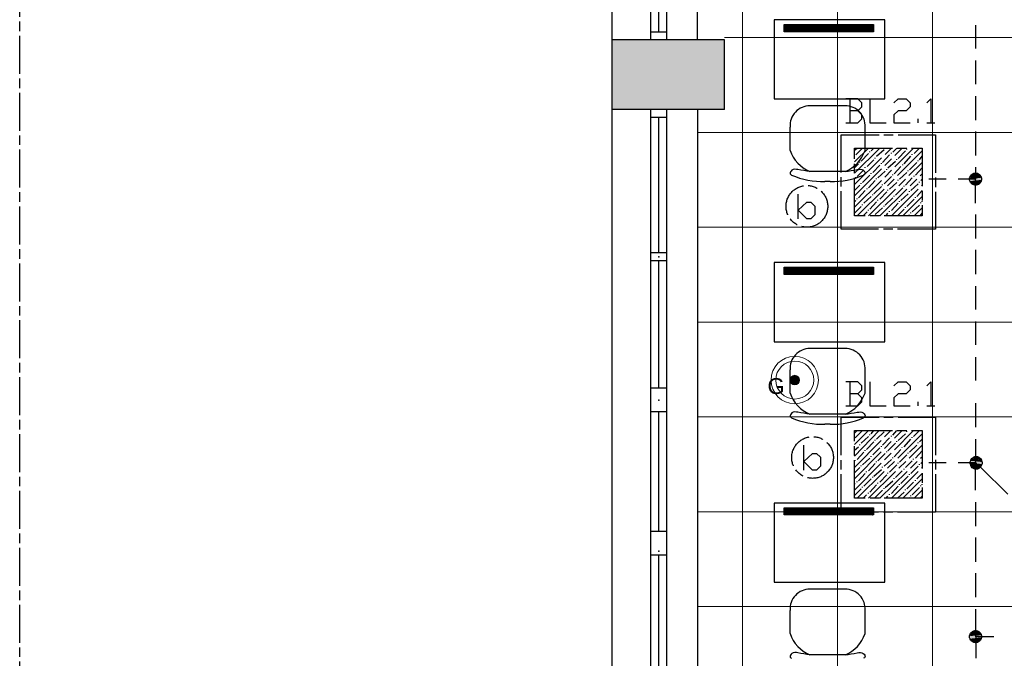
# Model space of a CAD drawing. Header units: millimetres. Extents: x 282377 to 1404227, y -783705 to 1038705.
# Tile 178 of 243: x 384150 to 384773, y 8047 to 8451. Entities that reach past the tile are written whole.
import ezdxf

# ---------------------------------------------------------------- set-up
doc = ezdxf.new("R2010")
doc.units = ezdxf.units.MM
doc.linetypes.add('ACAD_ISO08W100', pattern=[36, 24, -3, 6, -3])
doc.layers.add('!!ELEKTRYKA', color=7, linetype='Continuous')
doc.layers.add('PG_WYPOSAŻENIE', color=9, linetype='Continuous', lineweight=18)
doc.styles.get("Standard").update_dxf_attribs({"font": 'arial.ttf'})

# ---------------------------------------------------------------- blocks, each defined once
blk = doc.blocks.new('A$C6778e20a')
at = {"layer": 'PG_WYPOSAŻENIE', "lineweight": 20, "true_color": 0xa953a0}
h = blk.add_hatch(color=215, dxfattribs=at)
h.dxf.hatch_style = 1
edge = h.paths.add_edge_path()
edge.add_arc((-30, 30), 3, 0, 360)
at = {"layer": 'PG_WYPOSAŻENIE', "color": 217, "true_color": 0x93278f}
for radius in [15, 12, 3]:
    blk.add_circle((-30, 30), radius, dxfattribs=at)
at = {"layer": 'PG_WYPOSAŻENIE', "color": 217, "true_color": 0x93278f, "insert": (-47.23, 31.18), "char_height": 10, "width": 650.6795, "attachment_point": 1}
blk.add_mtext('G', dxfattribs=at)

msp = doc.modelspace()

# ---------------------------------------------------------------- hatches: boundary and pattern name
at = {"layer": '!!ELEKTRYKA'}
h = msp.add_hatch(color=252, dxfattribs=at)
h.dxf.hatch_style = 1
h.paths.add_polyline_path([(384595.7, 8394.62), (384595.7, 8438.62), (384524.7, 8438.62), (384524.7, 8394.62)])

# ---------------------------------------------------------------- linework, layer by layer
at = {"layer": '!!ELEKTRYKA', "color": 252}
for p, q in [((384524.7, 7478.12), (384524.7, 9640.62)), ((384549.2, 8438.62), (384549.2, 8815.12)), ((384559.2, 8438.62), (384559.2, 8815.12)), ((384578.7, 8438.62), (384578.7, 8815.12)), ((384554.2, 8443.62), (384554.2, 8524.24)), ((384697.2, 8451.28), (384627.2, 8451.28)), ((384627.2, 8451.28), (384627.2, 8401.28)), ((384697.2, 8401.28), (384697.2, 8451.28)), ((384559.2, 8443.62), (384549.2, 8443.62)), ((384595.7, 8438.62), (384524.7, 8438.62)), ((384559.2, 8438.62), (384549.2, 8438.62)), ((384595.7, 8394.62), (384595.7, 8438.62)), ((384627.2, 8401.28), (384697.2, 8401.28)), ((384595.7, 8394.62), (384524.7, 8394.62)), ((384549.2, 7840.62), (384549.2, 8394.62)), ((384559.2, 8394.62), (384549.2, 8394.62)), ((384559.2, 7840.62), (384559.2, 8394.62)), ((384578.7, 8394.62), (384578.7, 7840.62)), ((384559.2, 8389.62), (384549.2, 8389.62)), ((384554.2, 8303.95), (384554.2, 8389.62)), ((384559.2, 8303.95), (384549.2, 8303.95)), ((384559.2, 8298.95), (384549.2, 8298.95)), ((384554.2, 8218.28), (384554.2, 8298.95)), ((384697.2, 8297.69), (384627.2, 8297.69)), ((384627.2, 8297.69), (384627.2, 8247.69)), ((384697.2, 8247.69), (384697.2, 8297.69)), ((384627.2, 8247.69), (384697.2, 8247.69)), ((384559.2, 8218.28), (384549.2, 8218.28)), ((384559.2, 8203.28), (384549.2, 8203.28)), ((384554.2, 8127.62), (384554.2, 8203.28)), ((384697.2, 8145.46), (384627.2, 8145.46)), ((384627.2, 8145.46), (384627.2, 8095.46)), ((384697.2, 8095.46), (384697.2, 8145.46)), ((384559.2, 8127.62), (384549.2, 8127.62)), ((384559.2, 8112.62), (384549.2, 8112.62)), ((384554.2, 8031.95), (384554.2, 8112.62)), ((384627.2, 8095.46), (384697.2, 8095.46))]:
    msp.add_line(p, q, dxfattribs=at)
at = {"layer": '!!ELEKTRYKA', "color": 252, "lineweight": 15, "ltscale": 15}
for p, q in [((384607.2, 8991.12), (384607.2, 7840.12)), ((384667.2, 8991.12), (384667.2, 7840.12)), ((384727.2, 8991.12), (384727.2, 7840.12)), ((385351.2, 8440.12), (384595.7, 8440.12)), ((385351.2, 8380.12), (384578.7, 8380.12)), ((385351.2, 8320.12), (384578.7, 8320.12)), ((385351.2, 8260.12), (384578.7, 8260.12)), ((385351.2, 8200.12), (384578.7, 8200.12)), ((385351.2, 8140.12), (384578.7, 8140.12)), ((385351.2, 8080.12), (384578.7, 8080.12))]:
    msp.add_line(p, q, dxfattribs=at)
at = {"layer": '!!ELEKTRYKA', "color": 252, "linetype": 'Continuous', "ltscale": 10}
for p, q in [((384633.46, 8448.31), (384633.49, 8448.35)), ((384633.46, 8447.87), (384633.94, 8448.35)), ((384633.46, 8447.42), (384634.39, 8448.35)), ((384633.46, 8446.97), (384634.84, 8448.35)), ((384633.46, 8446.52), (384635.29, 8448.35)), ((384633.46, 8446.07), (384635.74, 8448.35)), ((384633.46, 8445.62), (384636.19, 8448.35)), ((384633.46, 8445.17), (384636.64, 8448.35)), ((384633.46, 8444.72), (384637.08, 8448.35)), ((384633.46, 8444.27), (384637.53, 8448.35)), ((384633.48, 8443.85), (384637.98, 8448.35)), ((384633.93, 8443.85), (384638.43, 8448.35)), ((384634.38, 8443.85), (384638.88, 8448.35)), ((384634.83, 8443.85), (384639.33, 8448.35)), ((384635.28, 8443.85), (384639.78, 8448.35)), ((384635.73, 8443.85), (384640.23, 8448.35)), ((384636.18, 8443.85), (384640.68, 8448.35)), ((384636.63, 8443.85), (384641.13, 8448.35)), ((384637.08, 8443.85), (384641.57, 8448.35)), ((384637.52, 8443.85), (384642.02, 8448.35)), ((384637.97, 8443.85), (384642.47, 8448.35)), ((384638.42, 8443.85), (384642.92, 8448.35)), ((384638.87, 8443.85), (384643.37, 8448.35)), ((384639.32, 8443.85), (384643.82, 8448.35)), ((384639.77, 8443.85), (384644.27, 8448.35)), ((384640.22, 8443.85), (384644.72, 8448.35)), ((384640.67, 8443.85), (384645.17, 8448.35)), ((384641.12, 8443.85), (384645.62, 8448.35)), ((384641.57, 8443.85), (384646.06, 8448.35)), ((384642.01, 8443.85), (384646.51, 8448.35)), ((384642.46, 8443.85), (384646.96, 8448.35)), ((384642.91, 8443.85), (384647.41, 8448.35)), ((384643.36, 8443.85), (384647.86, 8448.35)), ((384643.81, 8443.85), (384648.31, 8448.35)), ((384644.26, 8443.85), (384648.76, 8448.35)), ((384644.71, 8443.85), (384649.21, 8448.35)), ((384645.16, 8443.85), (384649.66, 8448.35)), ((384645.61, 8443.85), (384650.11, 8448.35)), ((384646.06, 8443.85), (384650.55, 8448.35)), ((384646.5, 8443.85), (384651, 8448.35)), ((384646.95, 8443.85), (384651.45, 8448.35)), ((384647.4, 8443.85), (384651.9, 8448.35)), ((384647.85, 8443.85), (384652.35, 8448.35)), ((384648.3, 8443.85), (384652.8, 8448.35)), ((384648.75, 8443.85), (384653.25, 8448.35)), ((384649.2, 8443.85), (384653.7, 8448.35)), ((384649.65, 8443.85), (384654.15, 8448.35)), ((384650.1, 8443.85), (384654.6, 8448.35)), ((384650.55, 8443.85), (384655.04, 8448.35)), ((384650.99, 8443.85), (384655.49, 8448.35)), ((384651.44, 8443.85), (384655.94, 8448.35)), ((384651.89, 8443.85), (384656.39, 8448.35)), ((384652.34, 8443.85), (384656.84, 8448.35)), ((384652.79, 8443.85), (384657.29, 8448.35)), ((384653.24, 8443.85), (384657.74, 8448.35)), ((384653.69, 8443.85), (384658.19, 8448.35)), ((384654.14, 8443.85), (384658.64, 8448.35)), ((384654.59, 8443.85), (384659.09, 8448.35)), ((384655.04, 8443.85), (384659.53, 8448.35)), ((384655.48, 8443.85), (384659.98, 8448.35)), ((384655.93, 8443.85), (384660.43, 8448.35)), ((384656.38, 8443.85), (384660.88, 8448.35)), ((384656.83, 8443.85), (384661.33, 8448.35)), ((384657.28, 8443.85), (384661.78, 8448.35)), ((384657.73, 8443.85), (384662.23, 8448.35)), ((384658.18, 8443.85), (384662.68, 8448.35)), ((384658.63, 8443.85), (384663.13, 8448.35)), ((384659.08, 8443.85), (384663.58, 8448.35)), ((384659.53, 8443.85), (384664.02, 8448.35)), ((384659.97, 8443.85), (384664.47, 8448.35)), ((384660.42, 8443.85), (384664.92, 8448.35)), ((384660.87, 8443.85), (384665.37, 8448.35)), ((384661.32, 8443.85), (384665.82, 8448.35)), ((384661.77, 8443.85), (384666.27, 8448.35)), ((384662.22, 8443.85), (384666.72, 8448.35)), ((384662.67, 8443.85), (384667.17, 8448.35)), ((384663.12, 8443.85), (384667.62, 8448.35)), ((384663.57, 8443.85), (384668.07, 8448.35)), ((384664.02, 8443.85), (384668.52, 8448.35)), ((384664.46, 8443.85), (384668.96, 8448.35)), ((384664.91, 8443.85), (384669.41, 8448.35)), ((384665.36, 8443.85), (384669.86, 8448.35)), ((384665.81, 8443.85), (384670.31, 8448.35)), ((384666.26, 8443.85), (384670.76, 8448.35)), ((384666.71, 8443.85), (384671.21, 8448.35)), ((384667.16, 8443.85), (384671.66, 8448.35)), ((384667.61, 8443.85), (384672.11, 8448.35)), ((384668.06, 8443.85), (384672.56, 8448.35)), ((384668.51, 8443.85), (384673.01, 8448.35)), ((384668.95, 8443.85), (384673.45, 8448.35)), ((384669.4, 8443.85), (384673.9, 8448.35)), ((384669.85, 8443.85), (384674.35, 8448.35)), ((384670.3, 8443.85), (384674.8, 8448.35)), ((384670.75, 8443.85), (384675.25, 8448.35)), ((384671.2, 8443.85), (384675.7, 8448.35)), ((384671.65, 8443.85), (384676.15, 8448.35)), ((384672.1, 8443.85), (384676.6, 8448.35)), ((384672.55, 8443.85), (384677.05, 8448.35)), ((384673, 8443.85), (384677.5, 8448.35)), ((384673.45, 8443.85), (384677.94, 8448.35)), ((384673.89, 8443.85), (384678.39, 8448.35)), ((384674.34, 8443.85), (384678.84, 8448.35)), ((384674.79, 8443.85), (384679.29, 8448.35)), ((384675.24, 8443.85), (384679.74, 8448.35)), ((384675.69, 8443.85), (384680.19, 8448.35)), ((384676.14, 8443.85), (384680.64, 8448.35)), ((384676.59, 8443.85), (384681.09, 8448.35)), ((384677.04, 8443.85), (384681.54, 8448.35)), ((384677.49, 8443.85), (384681.99, 8448.35)), ((384677.94, 8443.85), (384682.43, 8448.35)), ((384678.38, 8443.85), (384682.88, 8448.35)), ((384678.83, 8443.85), (384683.33, 8448.35)), ((384679.28, 8443.85), (384683.78, 8448.35)), ((384679.73, 8443.85), (384684.23, 8448.35)), ((384680.18, 8443.85), (384684.68, 8448.35)), ((384680.63, 8443.85), (384685.13, 8448.35)), ((384681.08, 8443.85), (384685.58, 8448.35)), ((384681.53, 8443.85), (384686.03, 8448.35)), ((384681.98, 8443.85), (384686.48, 8448.35)), ((384682.43, 8443.85), (384686.92, 8448.35)), ((384682.87, 8443.85), (384687.37, 8448.35)), ((384683.32, 8443.85), (384687.82, 8448.35)), ((384683.77, 8443.85), (384688.27, 8448.35)), ((384684.22, 8443.85), (384688.72, 8448.35)), ((384684.67, 8443.85), (384689.17, 8448.35)), ((384685.12, 8443.85), (384689.62, 8448.35)), ((384685.57, 8443.85), (384689.99, 8448.27)), ((384686.02, 8443.85), (384689.99, 8447.83)), ((384686.47, 8443.85), (384689.99, 8447.38)), ((384686.92, 8443.85), (384689.99, 8446.93)), ((384687.36, 8443.85), (384689.99, 8446.48)), ((384687.81, 8443.85), (384689.99, 8446.03)), ((384688.26, 8443.85), (384689.99, 8445.58)), ((384688.71, 8443.85), (384689.99, 8445.13)), ((384689.16, 8443.85), (384689.99, 8444.68)), ((384689.61, 8443.85), (384689.99, 8444.23)), ((384633.46, 8294.72), (384633.49, 8294.76)), ((384633.46, 8294.28), (384633.94, 8294.76)), ((384633.46, 8293.83), (384634.39, 8294.76)), ((384633.46, 8293.38), (384634.84, 8294.76)), ((384633.46, 8292.93), (384635.29, 8294.76)), ((384633.46, 8292.48), (384635.74, 8294.76)), ((384633.46, 8292.03), (384636.19, 8294.76)), ((384633.46, 8291.58), (384636.64, 8294.76)), ((384633.46, 8291.13), (384637.08, 8294.76)), ((384633.46, 8290.68), (384637.53, 8294.76)), ((384633.48, 8290.26), (384637.98, 8294.76)), ((384633.93, 8290.26), (384638.43, 8294.76)), ((384634.38, 8290.26), (384638.88, 8294.76)), ((384634.83, 8290.26), (384639.33, 8294.76)), ((384635.28, 8290.26), (384639.78, 8294.76)), ((384635.73, 8290.26), (384640.23, 8294.76)), ((384636.18, 8290.26), (384640.68, 8294.76)), ((384636.63, 8290.26), (384641.13, 8294.76)), ((384637.08, 8290.26), (384641.57, 8294.76)), ((384637.52, 8290.26), (384642.02, 8294.76)), ((384637.97, 8290.26), (384642.47, 8294.76)), ((384638.42, 8290.26), (384642.92, 8294.76)), ((384638.87, 8290.26), (384643.37, 8294.76)), ((384639.32, 8290.26), (384643.82, 8294.76)), ((384639.77, 8290.26), (384644.27, 8294.76)), ((384640.22, 8290.26), (384644.72, 8294.76)), ((384640.67, 8290.26), (384645.17, 8294.76)), ((384641.12, 8290.26), (384645.62, 8294.76)), ((384641.57, 8290.26), (384646.06, 8294.76)), ((384642.01, 8290.26), (384646.51, 8294.76)), ((384642.46, 8290.26), (384646.96, 8294.76)), ((384642.91, 8290.26), (384647.41, 8294.76)), ((384643.36, 8290.26), (384647.86, 8294.76)), ((384643.81, 8290.26), (384648.31, 8294.76)), ((384644.26, 8290.26), (384648.76, 8294.76)), ((384644.71, 8290.26), (384649.21, 8294.76)), ((384645.16, 8290.26), (384649.66, 8294.76)), ((384645.61, 8290.26), (384650.11, 8294.76)), ((384646.06, 8290.26), (384650.55, 8294.76)), ((384646.5, 8290.26), (384651, 8294.76)), ((384646.95, 8290.26), (384651.45, 8294.76)), ((384647.4, 8290.26), (384651.9, 8294.76)), ((384647.85, 8290.26), (384652.35, 8294.76)), ((384648.3, 8290.26), (384652.8, 8294.76)), ((384648.75, 8290.26), (384653.25, 8294.76)), ((384649.2, 8290.26), (384653.7, 8294.76)), ((384649.65, 8290.26), (384654.15, 8294.76)), ((384650.1, 8290.26), (384654.6, 8294.76)), ((384650.55, 8290.26), (384655.04, 8294.76)), ((384650.99, 8290.26), (384655.49, 8294.76)), ((384651.44, 8290.26), (384655.94, 8294.76)), ((384651.89, 8290.26), (384656.39, 8294.76)), ((384652.34, 8290.26), (384656.84, 8294.76)), ((384652.79, 8290.26), (384657.29, 8294.76)), ((384653.24, 8290.26), (384657.74, 8294.76)), ((384653.69, 8290.26), (384658.19, 8294.76)), ((384654.14, 8290.26), (384658.64, 8294.76)), ((384654.59, 8290.26), (384659.09, 8294.76)), ((384655.04, 8290.26), (384659.53, 8294.76)), ((384655.48, 8290.26), (384659.98, 8294.76)), ((384655.93, 8290.26), (384660.43, 8294.76)), ((384656.38, 8290.26), (384660.88, 8294.76)), ((384656.83, 8290.26), (384661.33, 8294.76)), ((384657.28, 8290.26), (384661.78, 8294.76)), ((384657.73, 8290.26), (384662.23, 8294.76)), ((384658.18, 8290.26), (384662.68, 8294.76)), ((384658.63, 8290.26), (384663.13, 8294.76)), ((384659.08, 8290.26), (384663.58, 8294.76)), ((384659.53, 8290.26), (384664.02, 8294.76)), ((384659.97, 8290.26), (384664.47, 8294.76)), ((384660.42, 8290.26), (384664.92, 8294.76)), ((384660.87, 8290.26), (384665.37, 8294.76)), ((384661.32, 8290.26), (384665.82, 8294.76)), ((384661.77, 8290.26), (384666.27, 8294.76)), ((384662.22, 8290.26), (384666.72, 8294.76)), ((384662.67, 8290.26), (384667.17, 8294.76)), ((384663.12, 8290.26), (384667.62, 8294.76)), ((384663.57, 8290.26), (384668.07, 8294.76)), ((384664.02, 8290.26), (384668.52, 8294.76)), ((384664.46, 8290.26), (384668.96, 8294.76)), ((384664.91, 8290.26), (384669.41, 8294.76)), ((384665.36, 8290.26), (384669.86, 8294.76)), ((384665.81, 8290.26), (384670.31, 8294.76)), ((384666.26, 8290.26), (384670.76, 8294.76)), ((384666.71, 8290.26), (384671.21, 8294.76)), ((384667.16, 8290.26), (384671.66, 8294.76)), ((384667.61, 8290.26), (384672.11, 8294.76)), ((384668.06, 8290.26), (384672.56, 8294.76)), ((384668.51, 8290.26), (384673.01, 8294.76)), ((384668.95, 8290.26), (384673.45, 8294.76)), ((384669.4, 8290.26), (384673.9, 8294.76)), ((384669.85, 8290.26), (384674.35, 8294.76)), ((384670.3, 8290.26), (384674.8, 8294.76)), ((384670.75, 8290.26), (384675.25, 8294.76)), ((384671.2, 8290.26), (384675.7, 8294.76)), ((384671.65, 8290.26), (384676.15, 8294.76)), ((384672.1, 8290.26), (384676.6, 8294.76)), ((384672.55, 8290.26), (384677.05, 8294.76)), ((384673, 8290.26), (384677.5, 8294.76)), ((384673.45, 8290.26), (384677.94, 8294.76)), ((384673.89, 8290.26), (384678.39, 8294.76)), ((384674.34, 8290.26), (384678.84, 8294.76)), ((384674.79, 8290.26), (384679.29, 8294.76)), ((384675.24, 8290.26), (384679.74, 8294.76)), ((384675.69, 8290.26), (384680.19, 8294.76)), ((384676.14, 8290.26), (384680.64, 8294.76)), ((384676.59, 8290.26), (384681.09, 8294.76)), ((384677.04, 8290.26), (384681.54, 8294.76)), ((384677.49, 8290.26), (384681.99, 8294.76)), ((384677.94, 8290.26), (384682.43, 8294.76)), ((384678.38, 8290.26), (384682.88, 8294.76)), ((384678.83, 8290.26), (384683.33, 8294.76)), ((384679.28, 8290.26), (384683.78, 8294.76)), ((384679.73, 8290.26), (384684.23, 8294.76)), ((384680.18, 8290.26), (384684.68, 8294.76)), ((384680.63, 8290.26), (384685.13, 8294.76)), ((384681.08, 8290.26), (384685.58, 8294.76)), ((384681.53, 8290.26), (384686.03, 8294.76)), ((384681.98, 8290.26), (384686.48, 8294.76)), ((384682.43, 8290.26), (384686.92, 8294.76)), ((384682.87, 8290.26), (384687.37, 8294.76)), ((384683.32, 8290.26), (384687.82, 8294.76)), ((384683.77, 8290.26), (384688.27, 8294.76)), ((384684.22, 8290.26), (384688.72, 8294.76)), ((384684.67, 8290.26), (384689.17, 8294.76)), ((384685.12, 8290.26), (384689.62, 8294.76)), ((384685.57, 8290.26), (384689.99, 8294.68)), ((384686.02, 8290.26), (384689.99, 8294.24)), ((384686.47, 8290.26), (384689.99, 8293.79)), ((384686.92, 8290.26), (384689.99, 8293.34)), ((384687.36, 8290.26), (384689.99, 8292.89)), ((384687.81, 8290.26), (384689.99, 8292.44)), ((384688.26, 8290.26), (384689.99, 8291.99)), ((384688.71, 8290.26), (384689.99, 8291.54)), ((384689.16, 8290.26), (384689.99, 8291.09)), ((384689.61, 8290.26), (384689.99, 8290.64)), ((384633.46, 8142.49), (384633.49, 8142.52)), ((384633.46, 8142.04), (384633.94, 8142.52)), ((384633.46, 8141.59), (384634.39, 8142.52)), ((384633.46, 8141.14), (384634.84, 8142.52)), ((384633.46, 8140.69), (384635.29, 8142.52)), ((384633.46, 8140.24), (384635.74, 8142.52)), ((384633.46, 8139.79), (384636.19, 8142.52)), ((384633.46, 8139.34), (384636.64, 8142.52)), ((384633.46, 8138.89), (384637.08, 8142.52)), ((384633.46, 8138.45), (384637.53, 8142.52)), ((384633.48, 8138.02), (384637.98, 8142.52)), ((384633.93, 8138.02), (384638.43, 8142.52)), ((384634.38, 8138.02), (384638.88, 8142.52)), ((384634.83, 8138.02), (384639.33, 8142.52)), ((384635.28, 8138.02), (384639.78, 8142.52)), ((384635.73, 8138.02), (384640.23, 8142.52)), ((384636.18, 8138.02), (384640.68, 8142.52)), ((384636.63, 8138.02), (384641.13, 8142.52)), ((384637.08, 8138.02), (384641.57, 8142.52)), ((384637.52, 8138.02), (384642.02, 8142.52)), ((384637.97, 8138.02), (384642.47, 8142.52)), ((384638.42, 8138.02), (384642.92, 8142.52)), ((384638.87, 8138.02), (384643.37, 8142.52)), ((384639.32, 8138.02), (384643.82, 8142.52)), ((384639.77, 8138.02), (384644.27, 8142.52)), ((384640.22, 8138.02), (384644.72, 8142.52)), ((384640.67, 8138.02), (384645.17, 8142.52)), ((384641.12, 8138.02), (384645.62, 8142.52)), ((384641.57, 8138.02), (384646.06, 8142.52)), ((384642.01, 8138.02), (384646.51, 8142.52)), ((384642.46, 8138.02), (384646.96, 8142.52)), ((384642.91, 8138.02), (384647.41, 8142.52)), ((384643.36, 8138.02), (384647.86, 8142.52)), ((384643.81, 8138.02), (384648.31, 8142.52)), ((384644.26, 8138.02), (384648.76, 8142.52)), ((384644.71, 8138.02), (384649.21, 8142.52)), ((384645.16, 8138.02), (384649.66, 8142.52)), ((384645.61, 8138.02), (384650.11, 8142.52)), ((384646.06, 8138.02), (384650.55, 8142.52)), ((384646.5, 8138.02), (384651, 8142.52)), ((384646.95, 8138.02), (384651.45, 8142.52)), ((384647.4, 8138.02), (384651.9, 8142.52)), ((384647.85, 8138.02), (384652.35, 8142.52)), ((384648.3, 8138.02), (384652.8, 8142.52)), ((384648.75, 8138.02), (384653.25, 8142.52)), ((384649.2, 8138.02), (384653.7, 8142.52)), ((384649.65, 8138.02), (384654.15, 8142.52)), ((384650.1, 8138.02), (384654.6, 8142.52)), ((384650.55, 8138.02), (384655.04, 8142.52)), ((384650.99, 8138.02), (384655.49, 8142.52)), ((384651.44, 8138.02), (384655.94, 8142.52)), ((384651.89, 8138.02), (384656.39, 8142.52)), ((384652.34, 8138.02), (384656.84, 8142.52)), ((384652.79, 8138.02), (384657.29, 8142.52)), ((384653.24, 8138.02), (384657.74, 8142.52)), ((384653.69, 8138.02), (384658.19, 8142.52)), ((384654.14, 8138.02), (384658.64, 8142.52)), ((384654.59, 8138.02), (384659.09, 8142.52)), ((384655.04, 8138.02), (384659.53, 8142.52)), ((384655.48, 8138.02), (384659.98, 8142.52)), ((384655.93, 8138.02), (384660.43, 8142.52)), ((384656.38, 8138.02), (384660.88, 8142.52)), ((384656.83, 8138.02), (384661.33, 8142.52)), ((384657.28, 8138.02), (384661.78, 8142.52)), ((384657.73, 8138.02), (384662.23, 8142.52)), ((384658.18, 8138.02), (384662.68, 8142.52)), ((384658.63, 8138.02), (384663.13, 8142.52)), ((384659.08, 8138.02), (384663.58, 8142.52)), ((384659.53, 8138.02), (384664.02, 8142.52)), ((384659.97, 8138.02), (384664.47, 8142.52)), ((384660.42, 8138.02), (384664.92, 8142.52)), ((384660.87, 8138.02), (384665.37, 8142.52)), ((384661.32, 8138.02), (384665.82, 8142.52)), ((384661.77, 8138.02), (384666.27, 8142.52)), ((384662.22, 8138.02), (384666.72, 8142.52)), ((384662.67, 8138.02), (384667.17, 8142.52)), ((384663.12, 8138.02), (384667.62, 8142.52)), ((384663.57, 8138.02), (384668.07, 8142.52)), ((384664.02, 8138.02), (384668.52, 8142.52)), ((384664.46, 8138.02), (384668.96, 8142.52)), ((384664.91, 8138.02), (384669.41, 8142.52)), ((384665.36, 8138.02), (384669.86, 8142.52)), ((384665.81, 8138.02), (384670.31, 8142.52)), ((384666.26, 8138.02), (384670.76, 8142.52)), ((384666.71, 8138.02), (384671.21, 8142.52)), ((384667.16, 8138.02), (384671.66, 8142.52)), ((384667.61, 8138.02), (384672.11, 8142.52)), ((384668.06, 8138.02), (384672.56, 8142.52)), ((384668.51, 8138.02), (384673.01, 8142.52)), ((384668.95, 8138.02), (384673.45, 8142.52)), ((384669.4, 8138.02), (384673.9, 8142.52)), ((384669.85, 8138.02), (384674.35, 8142.52)), ((384670.3, 8138.02), (384674.8, 8142.52)), ((384670.75, 8138.02), (384675.25, 8142.52)), ((384671.2, 8138.02), (384675.7, 8142.52)), ((384671.65, 8138.02), (384676.15, 8142.52)), ((384672.1, 8138.02), (384676.6, 8142.52)), ((384672.55, 8138.02), (384677.05, 8142.52)), ((384673, 8138.02), (384677.5, 8142.52)), ((384673.45, 8138.02), (384677.94, 8142.52)), ((384673.89, 8138.02), (384678.39, 8142.52)), ((384674.34, 8138.02), (384678.84, 8142.52)), ((384674.79, 8138.02), (384679.29, 8142.52)), ((384675.24, 8138.02), (384679.74, 8142.52)), ((384675.69, 8138.02), (384680.19, 8142.52)), ((384676.14, 8138.02), (384680.64, 8142.52)), ((384676.59, 8138.02), (384681.09, 8142.52)), ((384677.04, 8138.02), (384681.54, 8142.52)), ((384677.49, 8138.02), (384681.99, 8142.52)), ((384677.94, 8138.02), (384682.43, 8142.52)), ((384678.38, 8138.02), (384682.88, 8142.52)), ((384678.83, 8138.02), (384683.33, 8142.52)), ((384679.28, 8138.02), (384683.78, 8142.52)), ((384679.73, 8138.02), (384684.23, 8142.52)), ((384680.18, 8138.02), (384684.68, 8142.52)), ((384680.63, 8138.02), (384685.13, 8142.52)), ((384681.08, 8138.02), (384685.58, 8142.52)), ((384681.53, 8138.02), (384686.03, 8142.52)), ((384681.98, 8138.02), (384686.48, 8142.52)), ((384682.43, 8138.02), (384686.92, 8142.52)), ((384682.87, 8138.02), (384687.37, 8142.52)), ((384683.32, 8138.02), (384687.82, 8142.52)), ((384683.77, 8138.02), (384688.27, 8142.52)), ((384684.22, 8138.02), (384688.72, 8142.52)), ((384684.67, 8138.02), (384689.17, 8142.52)), ((384685.12, 8138.02), (384689.62, 8142.52)), ((384685.57, 8138.02), (384689.99, 8142.45)), ((384686.02, 8138.02), (384689.99, 8142)), ((384686.47, 8138.02), (384689.99, 8141.55)), ((384686.92, 8138.02), (384689.99, 8141.1)), ((384687.36, 8138.02), (384689.99, 8140.65)), ((384687.81, 8138.02), (384689.99, 8140.2)), ((384688.26, 8138.02), (384689.99, 8139.75)), ((384688.71, 8138.02), (384689.99, 8139.3)), ((384689.16, 8138.02), (384689.99, 8138.85)), ((384689.61, 8138.02), (384689.99, 8138.41))]:
    msp.add_line(p, q, dxfattribs=at)
at = {"layer": '!!ELEKTRYKA', "color": 252, "ltscale": 10}
for p, q in [((384633.46, 8448.35), (384689.99, 8448.35)), ((384633.46, 8443.85), (384633.46, 8448.35)), ((384689.99, 8443.85), (384633.46, 8443.85)), ((384689.99, 8448.35), (384689.99, 8443.85)), ((384633.46, 8294.76), (384689.99, 8294.76)), ((384633.46, 8290.26), (384633.46, 8294.76)), ((384689.99, 8294.76), (384689.99, 8290.26)), ((384689.99, 8290.26), (384633.46, 8290.26)), ((384633.46, 8142.52), (384689.99, 8142.52)), ((384633.46, 8138.02), (384633.46, 8142.52)), ((384689.99, 8138.02), (384633.46, 8138.02)), ((384689.99, 8142.52), (384689.99, 8138.02))]:
    msp.add_line(p, q, dxfattribs=at)
at = {"layer": '!!ELEKTRYKA', "color": 251, "true_color": 0x636466}
for p, q in [((384672.29, 8396.91), (384649.81, 8396.91)), ((384637.25, 8368.77), (384637.25, 8383.48)), ((384684.62, 8368.77), (384684.62, 8383.48)), ((384672.18, 8355.34), (384649.69, 8355.34)), ((384662.62, 8349.05), (384659.25, 8349.05)), ((384672.29, 8243.32), (384649.81, 8243.32)), ((384637.25, 8215.18), (384637.25, 8229.89)), ((384684.62, 8215.18), (384684.62, 8229.89)), ((384672.18, 8201.75), (384649.69, 8201.75)), ((384662.62, 8195.46), (384659.25, 8195.46)), ((384672.29, 8091.08), (384649.81, 8091.08)), ((384637.25, 8062.94), (384637.25, 8077.65)), ((384684.62, 8062.94), (384684.62, 8077.65)), ((384672.18, 8049.51), (384649.69, 8049.51))]:
    msp.add_line(p, q, dxfattribs=at)
at = {"layer": '!!ELEKTRYKA', "color": 7, "linetype": 'ACAD_ISO08W100', "lineweight": -3}
msp.add_lwpolyline([(384150.04, 10317.09), (387980.04, 10317.09), (387980.04, 6257.21), (384150.04, 6257.21)], close=True, dxfattribs=at)
at = {"layer": '!!ELEKTRYKA', "color": 5, "linetype": 'ACAD_ISO08W100', "lineweight": -3}
for points in [[(384754.58, 8433.14), (384754.58, 8447.96)], [(384754.58, 8410.7), (384754.58, 8425.52)], [(384680.1, 8393.77), (384682.6, 8396.31), (384682.6, 8398.85), (384680.1, 8401.39), (384672.47, 8401.39)], [(384675.02, 8401.38), (384675.02, 8386.15)], [(384687.72, 8401.38), (384687.72, 8386.15), (384697.91, 8386.15)], [(384702.9, 8398.85), (384705.46, 8401.4), (384710.52, 8401.4), (384713.08, 8398.85), (384713.08, 8396.31), (384710.52, 8393.78), (384705.46, 8393.78), (384702.9, 8391.24), (384702.9, 8386.16), (384713.08, 8386.16)], [(384723.67, 8398.86), (384726.23, 8401.39), (384726.23, 8386.15)], [(384754.58, 8387.85), (384754.58, 8403.08)], [(384672.47, 8386.15), (384680.1, 8386.15), (384682.6, 8388.69), (384682.6, 8391.23), (384680.1, 8393.77), (384675.04, 8393.77)], [(384718.15, 8386.16), (384718.15, 8388.69)], [(384723.7, 8386.15), (384728.77, 8386.15)], [(384754.58, 8365.4), (384754.58, 8380.65)], [(384677.99, 8368.79), (384679.68, 8370.05)], [(384677.99, 8361.59), (384686.87, 8370.05)], [(384677.99, 8354.4), (384694.06, 8370.05)], [(384677.99, 8347.2), (384701.25, 8370.05)], [(384677.99, 8340), (384708.07, 8370.05)], [(384677.99, 8332.8), (384715.27, 8370.05)], [(384678.87, 8365.83), (384683.05, 8370.05)], [(384679.68, 8327.3), (384720.77, 8368.37)], [(384688.56, 8368.37), (384690.24, 8370.05)], [(384691.93, 8364.98), (384696.63, 8369.21)], [(384702.13, 8367.52), (384704.63, 8370.05)], [(384705.51, 8363.71), (384710.13, 8368.37)], [(384711.01, 8369.21), (384711.01, 8369.64)], [(384715.63, 8366.67), (384719.08, 8370.05)], [(384682.24, 8362.01), (384686.87, 8366.67)], [(384686.06, 8358.63), (384690.24, 8362.86)], [(384687.75, 8367.52), (384687.75, 8367.94)], [(384691.12, 8363.71), (384691.12, 8364.13)], [(384695.75, 8361.17), (384700, 8365.83)], [(384701.25, 8366.67), (384701.25, 8367.1)], [(384704.63, 8362.86), (384704.63, 8363.28)], [(384709.32, 8360.32), (384713.58, 8364.98)], [(384714.38, 8365.83), (384714.38, 8366.25)], [(384718.2, 8362.01), (384718.2, 8362.44)], [(384719.08, 8362.86), (384720.77, 8364.98)], [(384677.99, 8357.78), (384680.56, 8360.32)], [(384679.68, 8352.27), (384683.93, 8356.51)], [(384681.36, 8361.17), (384681.36, 8361.59)], [(384684.74, 8357.78), (384684.74, 8358.2)], [(384686.87, 8327.3), (384720.77, 8361.17)], [(384689.44, 8354.82), (384694.06, 8359.47)], [(384694.94, 8360.32), (384694.94, 8360.74)], [(384698.31, 8356.51), (384698.31, 8356.93)], [(384699.12, 8357.78), (384703.82, 8362.01)], [(384702.94, 8353.97), (384707.19, 8358.63)], [(384708.44, 8359.47), (384708.44, 8359.9)], [(384711.89, 8355.66), (384711.89, 8356.09)], [(384712.7, 8356.51), (384717.39, 8361.17)], [(384716.51, 8353.13), (384720.77, 8357.78)], [(384754.58, 8350.59), (384754.58, 8358.21)], [(384678.87, 8351.43), (384678.87, 8351.86)], [(384683.05, 8348.47), (384687.75, 8353.13)], [(384686.87, 8345.08), (384691.12, 8349.74)], [(384688.56, 8353.97), (384688.56, 8354.4)], [(384691.93, 8350.59), (384691.93, 8351.01)], [(384692.81, 8351.43), (384697.43, 8355.66)], [(384694.06, 8327.3), (384720.77, 8353.97)], [(384696.63, 8347.62), (384701.25, 8352.27)], [(384702.13, 8353.13), (384702.13, 8353.54)], [(384705.51, 8349.74), (384705.51, 8350.16)], [(384706.39, 8350.59), (384711.01, 8354.82)], [(384710.13, 8346.77), (384714.38, 8351.43)], [(384715.63, 8352.27), (384715.63, 8352.7)], [(384719.89, 8349.74), (384720.77, 8350.59)], [(384735.95, 8350.6), (384724.91, 8350.6)], [(384754.56, 8335.36), (384754.56, 8350.59), (384743.54, 8350.59)], [(384677.99, 8343.39), (384681.36, 8346.77)], [(384682.24, 8347.62), (384682.24, 8348.04)], [(384686.06, 8344.23), (384686.06, 8344.66)], [(384690.24, 8341.27), (384694.94, 8345.93)], [(384695.75, 8346.77), (384695.75, 8347.2)], [(384699.12, 8343.39), (384699.12, 8343.81)], [(384700, 8344.23), (384704.63, 8348.47)], [(384701.25, 8327.3), (384720.77, 8346.77)], [(384703.82, 8340.42), (384708.44, 8345.08)], [(384709.32, 8345.93), (384709.32, 8346.35)], [(384713.58, 8343.39), (384718.2, 8347.62)], [(384719.08, 8348.47), (384719.08, 8348.89)], [(384642.36, 8325.39), (384642.36, 8341.05)], [(384679.68, 8337.89), (384679.68, 8338.3)], [(384680.56, 8338.73), (384684.74, 8343.39)], [(384683.93, 8335.35), (384688.56, 8339.58)], [(384689.44, 8340.42), (384689.44, 8340.85)], [(384692.81, 8337.03), (384692.81, 8337.46)], [(384694.06, 8337.89), (384698.31, 8342.54)], [(384697.43, 8334.08), (384702.13, 8338.73)], [(384702.94, 8339.58), (384702.94, 8340)], [(384707.19, 8337.03), (384711.89, 8341.27)], [(384708.44, 8327.3), (384720.77, 8339.58)], [(384711.01, 8333.23), (384715.63, 8337.89)], [(384712.7, 8342.54), (384712.7, 8342.96)], [(384716.51, 8338.73), (384716.51, 8339.15)], [(384717.39, 8339.58), (384720.77, 8343.39)], [(384677.99, 8336.19), (384678.87, 8337.03)], [(384677.99, 8328.99), (384682.24, 8333.23)], [(384683.05, 8334.08), (384683.05, 8334.5)], [(384686.87, 8330.69), (384686.87, 8331.11)], [(384687.75, 8331.53), (384691.93, 8336.19)], [(384691.12, 8328.15), (384695.75, 8332.38)], [(384696.63, 8333.23), (384696.63, 8333.65)], [(384701.25, 8330.69), (384705.51, 8335.35)], [(384705.07, 8327.3), (384709.32, 8331.53)], [(384706.39, 8336.19), (384706.39, 8336.62)], [(384710.13, 8332.38), (384710.13, 8332.8)], [(384714.38, 8329.84), (384719.08, 8334.08)], [(384715.63, 8327.3), (384720.77, 8332.38)], [(384719.89, 8335.35), (384719.89, 8335.76)], [(384720.77, 8336.19), (384720.77, 8336.62)], [(384683.49, 8327.3), (384686.06, 8329.84)], [(384697.87, 8327.3), (384699.12, 8328.99)], [(384700, 8329.84), (384700, 8330.26)], [(384712.26, 8327.3), (384712.7, 8328.15)], [(384713.58, 8328.99), (384713.58, 8329.42)], [(384719.45, 8327.3), (384720.77, 8328.99)], [(384754.58, 8312.91), (384754.58, 8328.15)], [(384754.58, 8290.48), (384754.58, 8305.71)], [(384754.58, 8268.03), (384754.58, 8282.86)], [(384754.58, 8245.6), (384754.58, 8260.42)], [(384754.58, 8223.16), (384754.58, 8237.98)], [(384680.1, 8214.69), (384682.6, 8217.23), (384682.6, 8219.77), (384680.1, 8222.31), (384672.47, 8222.31)], [(384675.02, 8222.32), (384675.02, 8207.08)], [(384687.72, 8222.32), (384687.72, 8207.08), (384697.91, 8207.08)], [(384702.9, 8219.79), (384705.46, 8222.33), (384710.52, 8222.33), (384713.08, 8219.79), (384713.08, 8217.25), (384710.52, 8214.71), (384705.46, 8214.71), (384702.9, 8212.16), (384702.9, 8207.08), (384713.08, 8207.08)], [(384723.67, 8219.78), (384726.23, 8222.32), (384726.23, 8207.08)], [(384672.47, 8207.07), (384680.1, 8207.07), (384682.6, 8209.61), (384682.6, 8212.15), (384680.1, 8214.69), (384675.04, 8214.69)], [(384718.15, 8207.09), (384718.15, 8209.62)], [(384723.67, 8207.08), (384728.71, 8207.08)], [(384754.58, 8193.54), (384754.58, 8208.77)], [(384677.99, 8189.72), (384679.68, 8191.41)], [(384677.99, 8182.52), (384686.87, 8191.41)], [(384677.99, 8175.33), (384693.62, 8191.41)], [(384677.99, 8168.13), (384700.88, 8191.41)], [(384677.99, 8160.93), (384708.07, 8191.41)], [(384677.99, 8153.73), (384715.27, 8191.41)], [(384678.43, 8186.75), (384683.05, 8191.41)], [(384679.68, 8148.65), (384720.77, 8189.3)], [(384687.75, 8188.45), (384687.75, 8188.87)], [(384688.56, 8189.3), (384690.24, 8191.41)], [(384691.93, 8185.91), (384696.63, 8190.57)], [(384701.25, 8187.6), (384701.25, 8188.02)], [(384702.13, 8188.45), (384704.63, 8191.41)], [(384705.51, 8185.06), (384710.13, 8189.3)], [(384711.01, 8190.57), (384711.01, 8190.99)], [(384715.27, 8187.6), (384719.08, 8191.41)], [(384645.95, 8166.47), (384645.95, 8182.13)], [(384681.36, 8182.1), (384681.36, 8182.52)], [(384682.24, 8183.37), (384686.87, 8187.6)], [(384685.62, 8179.56), (384690.24, 8184.21)], [(384686.87, 8148.65), (384720.77, 8182.1)], [(384691.12, 8185.06), (384691.12, 8185.48)], [(384694.94, 8181.25), (384694.94, 8181.67)], [(384695.75, 8182.1), (384700, 8186.75)], [(384699.12, 8178.71), (384703.82, 8183.37)], [(384704.63, 8184.21), (384704.63, 8184.64)], [(384709.32, 8181.25), (384713.58, 8185.91)], [(384712.7, 8177.87), (384717.39, 8182.1)], [(384714.38, 8186.75), (384714.38, 8187.18)], [(384718.2, 8183.37), (384718.2, 8183.79)], [(384719.08, 8184.21), (384720.77, 8185.91)], [(384774.93, 8151.2), (384754.58, 8171.09), (384754.58, 8185.91)], [(384677.99, 8179.14), (384680.56, 8181.25)], [(384679.68, 8173.21), (384683.93, 8177.87)], [(384684.74, 8178.71), (384684.74, 8179.14)], [(384688.56, 8174.9), (384688.56, 8175.33)], [(384689.44, 8176.17), (384694.06, 8180.41)], [(384692.81, 8172.36), (384697.43, 8177.02)], [(384698.31, 8177.87), (384698.31, 8178.28)], [(384702.94, 8174.9), (384707.19, 8179.56)], [(384706.39, 8171.51), (384711.01, 8176.17)], [(384708.07, 8180.41), (384708.07, 8180.83)], [(384711.89, 8177.02), (384711.89, 8177.44)], [(384716.51, 8174.06), (384720.77, 8178.71)], [(384678.43, 8172.36), (384678.43, 8172.78)], [(384682.24, 8168.97), (384682.24, 8169.4)], [(384683.05, 8169.82), (384687.75, 8174.06)], [(384686.87, 8166.01), (384691.12, 8170.67)], [(384691.93, 8171.51), (384691.93, 8171.94)], [(384694.06, 8148.65), (384720.77, 8174.9)], [(384696.63, 8168.97), (384701.25, 8173.21)], [(384700, 8165.16), (384704.63, 8169.82)], [(384702.13, 8174.06), (384702.13, 8174.48)], [(384705.51, 8170.67), (384705.51, 8171.09)], [(384710.13, 8168.13), (384714.38, 8172.36)], [(384715.27, 8173.21), (384715.27, 8173.63)], [(384719.08, 8169.82), (384719.08, 8170.24)], [(384719.89, 8170.67), (384720.77, 8171.51)], [(384735.95, 8171.1), (384724.91, 8171.1)], [(384754.56, 8153.74), (384754.56, 8171.1), (384743.54, 8171.1)], [(384677.99, 8164.74), (384681.36, 8168.13)], [(384680.56, 8159.66), (384684.74, 8164.32)], [(384685.62, 8165.16), (384685.62, 8165.59)], [(384690.24, 8162.63), (384694.94, 8166.86)], [(384694.06, 8158.82), (384698.31, 8163.47)], [(384695.75, 8168.13), (384695.75, 8168.55)], [(384699.12, 8164.32), (384699.12, 8164.74)], [(384701.25, 8148.65), (384720.77, 8168.13)], [(384703.82, 8161.77), (384708.07, 8166.01)], [(384709.32, 8166.86), (384709.32, 8167.28)], [(384712.7, 8163.47), (384712.7, 8163.89)], [(384713.58, 8164.32), (384718.2, 8168.97)], [(384717.39, 8160.93), (384720.77, 8164.32)], [(384677.99, 8157.55), (384678.43, 8157.97)], [(384679.68, 8158.82), (384679.68, 8159.24)], [(384683.93, 8156.27), (384688.56, 8160.93)], [(384687.75, 8152.46), (384691.93, 8157.12)], [(384689.44, 8161.77), (384689.44, 8162.2)], [(384692.81, 8157.97), (384692.81, 8158.39)], [(384697.43, 8155.43), (384702.13, 8159.66)], [(384702.94, 8160.93), (384702.94, 8161.36)], [(384706.39, 8157.12), (384706.39, 8157.55)], [(384707.19, 8157.97), (384711.89, 8162.63)], [(384708.44, 8148.65), (384720.77, 8160.93)], [(384711.01, 8154.58), (384715.27, 8158.82)], [(384716.51, 8159.66), (384716.51, 8160.09)], [(384719.89, 8156.27), (384719.89, 8156.7)], [(384720.77, 8157.12), (384720.77, 8157.55)], [(384677.99, 8150.35), (384682.24, 8154.58)], [(384683.05, 8155.43), (384683.05, 8155.85)], [(384683.49, 8148.65), (384685.62, 8150.77)], [(384686.87, 8151.62), (384686.87, 8152.04)], [(384691.12, 8149.08), (384695.75, 8153.73)], [(384696.63, 8154.58), (384696.63, 8155)], [(384700, 8150.77), (384700, 8151.19)], [(384701.25, 8151.62), (384705.51, 8156.27)], [(384705.07, 8148.65), (384709.32, 8152.46)], [(384710.13, 8153.73), (384710.13, 8154.16)], [(384714.38, 8150.77), (384719.08, 8155.43)], [(384715.63, 8148.65), (384720.77, 8153.73)], [(384697.87, 8148.65), (384699.12, 8149.92)], [(384712.26, 8148.65), (384712.7, 8149.08)], [(384713.58, 8149.92), (384713.58, 8150.35)], [(384719.45, 8148.65), (384720.77, 8149.92)], [(384754.58, 8130.88), (384754.58, 8146.12)], [(384754.58, 8108.44), (384754.58, 8123.68)], [(384754.58, 8086), (384754.58, 8101.25)], [(384754.58, 8061.02), (384754.58, 8078.38)], [(384766.03, 8061.02), (384754.58, 8061.02), (384754.58, 8047.48)]]:
    msp.add_lwpolyline(points, dxfattribs=at)
for points in [[(384669.5, 8378.53), (384729.2, 8378.53), (384729.2, 8318.84), (384669.5, 8318.84)], [(384677.99, 8370.05), (384720.77, 8370.05), (384720.77, 8327.3), (384677.99, 8327.3)], [(384642.36, 8330.86), (384647.9, 8335.95), (384650.41, 8335.95), (384652.92, 8333.44), (384652.92, 8327.9), (384650.41, 8325.39), (384647.9, 8325.39)], [(384669.5, 8199.88), (384729.2, 8199.88), (384729.2, 8139.77), (384669.5, 8139.77)], [(384677.99, 8191.41), (384720.77, 8191.41), (384720.77, 8148.65), (384677.99, 8148.65)], [(384645.95, 8171.93), (384651.49, 8177.03), (384654, 8177.03), (384656.51, 8174.52), (384656.51, 8168.98), (384654, 8166.47), (384651.49, 8166.47)], [(384752.03, 8168.13), (384752.9, 8167.71), (384753.78, 8167.28), (384754.14, 8167.28), (384755.02, 8167.28), (384755.89, 8167.28), (384756.7, 8167.71), (384757.13, 8168.13), (384757.57, 8168.55), (384758.01, 8168.97), (384758.37, 8169.82), (384758.81, 8170.67), (384758.81, 8171.51), (384758.37, 8171.94), (384758.37, 8172.79), (384758.01, 8173.64), (384757.13, 8174.06), (384756.7, 8174.48), (384755.89, 8174.9), (384755.46, 8174.9), (384754.58, 8174.9), (384753.78, 8174.9), (384752.9, 8174.48), (384752.47, 8174.06), (384751.66, 8173.64), (384751.23, 8172.79), (384751.23, 8172.37), (384750.79, 8171.51), (384750.79, 8170.67), (384751.23, 8169.82), (384751.23, 8169.4), (384751.66, 8168.55)]]:
    msp.add_lwpolyline(points, close=True, dxfattribs=at)
for centre, radius in [((384754.51, 8350.59), 3.81), ((384754.51, 8350.59), 3.81), ((384647.84, 8333.31), 13.19), ((384651.43, 8174.39), 13.19), ((384754.51, 8061.03), 3.81), ((384754.51, 8061.03), 3.81)]:
    msp.add_circle(centre, radius, dxfattribs=at)
at = {"layer": '!!ELEKTRYKA', "color": 251, "true_color": 0x636466}
for centre, radius, start, end in [((384649.62, 8384.5), 12.41, 89.12527, 184.72134), ((384672.25, 8384.5), 12.41, 355.27866, 90.87473), ((384658.29, 8375.78), 22.17, 198.42679, 247.19744), ((384663.58, 8375.78), 22.17, 292.80256, 341.57321), ((384657.5, 8396.36), 47.34, 245.88536, 272.12172), ((384664.37, 8396.36), 47.34, 267.87828, 294.11464), ((384649.62, 8230.91), 12.41, 89.12527, 184.72134), ((384672.25, 8230.91), 12.41, 355.27866, 90.87473), ((384658.29, 8222.19), 22.17, 198.42679, 247.19744), ((384663.58, 8222.19), 22.17, 292.80256, 341.57321), ((384657.5, 8242.77), 47.34, 245.88536, 272.12172), ((384664.37, 8242.77), 47.34, 267.87828, 294.11464), ((384649.62, 8078.67), 12.41, 89.12527, 184.72134), ((384672.25, 8078.67), 12.41, 355.27866, 90.87473), ((384658.29, 8069.95), 22.17, 198.42679, 247.19744), ((384663.58, 8069.95), 22.17, 292.80256, 341.57321)]:
    msp.add_arc(centre, radius, start, end, dxfattribs=at)
for points in [[(384649.69, 8355.34), (384642.18, 8356.59), (384638.37, 8356.17), (384637.33, 8353.92), (384638.15, 8353.15)], [(384672.18, 8355.34), (384679.69, 8356.59), (384683.5, 8356.17), (384684.54, 8353.92), (384683.72, 8353.15)], [(384649.69, 8201.75), (384642.18, 8203), (384638.37, 8202.58), (384637.33, 8200.33), (384638.15, 8199.56)], [(384672.18, 8201.75), (384679.69, 8203), (384683.5, 8202.58), (384684.54, 8200.33), (384683.72, 8199.56)], [(384649.69, 8049.51), (384642.18, 8050.76), (384638.37, 8050.35), (384637.33, 8048.1), (384638.15, 8047.32)], [(384672.18, 8049.51), (384679.69, 8050.76), (384683.5, 8050.35), (384684.54, 8048.1), (384683.72, 8047.32)]]:
    msp.add_spline(points, degree=3, dxfattribs=at)
at = {"layer": '!!ELEKTRYKA', "color": 252}
for p in [(384554.2, 8301.45), (384554.2, 8301.45), (384554.2, 8301.45), (384554.2, 8301.45), (384554.2, 8210.78), (384554.2, 8210.78), (384554.2, 8210.78), (384554.2, 8210.78), (384554.2, 8115.12), (384554.2, 8115.12), (384554.2, 8115.12), (384554.2, 8115.12)]:
    msp.add_point(p, dxfattribs=at)
at = {"layer": '!!ELEKTRYKA', "color": 5, "linetype": 'ACAD_ISO08W100', "lineweight": -3}
for points in [[(384758.37, 8351.43), (384750.79, 8350.59), (384758.81, 8350.59)], [(384758.37, 8351.43), (384751.23, 8351.43), (384750.79, 8350.59)], [(384758.81, 8350.59), (384750.79, 8350.17), (384758.81, 8350.17)], [(384758.81, 8350.59), (384750.79, 8350.59), (384750.79, 8350.17)], [(384758.81, 8350.17), (384750.79, 8350.17), (384751.23, 8349.32)], [(384757.99, 8352.71), (384751.2, 8352.28), (384758.42, 8352.28)], [(384757.99, 8352.71), (384751.64, 8352.71), (384751.2, 8352.28)], [(384758.42, 8352.28), (384751.2, 8351.44), (384758.42, 8351.44)], [(384758.42, 8352.28), (384751.2, 8352.28), (384751.2, 8351.44)], [(384758.79, 8350.16), (384751.2, 8349.32), (384758.42, 8349.32)], [(384757.52, 8353.56), (384751.62, 8352.71), (384757.96, 8352.71)], [(384757.52, 8353.56), (384752.05, 8353.56), (384751.62, 8352.71)], [(384756.7, 8353.98), (384752.03, 8353.56), (384757.5, 8353.56)], [(384756.7, 8353.98), (384752.47, 8353.98), (384752.03, 8353.56)], [(384755.46, 8354.39), (384753.34, 8353.97), (384756.33, 8353.97)], [(384755.46, 8354.39), (384754.22, 8354.39), (384753.34, 8353.97)], [(384758.42, 8349.32), (384751.2, 8348.47), (384757.99, 8348.47)], [(384758.42, 8349.32), (384751.2, 8349.32), (384751.2, 8348.47)], [(384757.99, 8348.47), (384751.2, 8348.47), (384752.08, 8348.05)], [(384757.94, 8348.48), (384752.03, 8348.05), (384757.5, 8348.05)], [(384757.5, 8348.05), (384752.03, 8348.05), (384752.47, 8347.63)], [(384757.55, 8348.06), (384752.45, 8347.63), (384757.11, 8347.63)], [(384757.11, 8347.63), (384752.45, 8347.63), (384752.88, 8347.21)], [(384757.09, 8347.63), (384752.86, 8347.21), (384756.65, 8347.21)], [(384756.65, 8347.21), (384752.86, 8347.21), (384753.73, 8346.78)], [(384756.75, 8347.2), (384753.76, 8346.78), (384755.87, 8346.78)], [(384751.23, 8172.37), (384758.81, 8171.51), (384750.79, 8171.51)], [(384750.79, 8171.51), (384758.81, 8171.09), (384750.79, 8171.09)], [(384750.79, 8171.51), (384758.81, 8171.51), (384758.81, 8171.09)], [(384750.79, 8171.09), (384758.37, 8170.24), (384751.23, 8170.24)], [(384750.79, 8171.09), (384758.81, 8171.09), (384758.37, 8170.24)], [(384752.08, 8173.63), (384757.99, 8173.21), (384751.2, 8173.21)], [(384751.2, 8173.21), (384758.42, 8172.36), (384751.2, 8172.36)], [(384751.2, 8173.21), (384757.99, 8173.21), (384758.42, 8172.36)], [(384751.2, 8172.36), (384758.42, 8172.36), (384758.79, 8171.52)], [(384751.2, 8170.25), (384758.42, 8169.4), (384751.2, 8169.4)], [(384751.2, 8170.25), (384758.42, 8170.25), (384758.42, 8169.4)], [(384751.2, 8169.4), (384757.99, 8168.98), (384751.64, 8168.98)], [(384751.2, 8169.4), (384758.42, 8169.4), (384757.99, 8168.98)], [(384752.47, 8174.06), (384757.5, 8173.64), (384752.03, 8173.64)], [(384752.03, 8173.64), (384757.5, 8173.64), (384757.94, 8173.22)], [(384752.88, 8174.48), (384757.11, 8174.06), (384752.45, 8174.06)], [(384752.45, 8174.06), (384757.11, 8174.06), (384757.55, 8173.64)], [(384753.73, 8174.91), (384756.65, 8174.49), (384752.86, 8174.49)], [(384752.86, 8174.49), (384756.65, 8174.49), (384757.09, 8174.06)], [(384753.76, 8174.9), (384755.87, 8174.9), (384756.75, 8174.48)], [(384751.62, 8168.98), (384757.52, 8168.13), (384752.05, 8168.13)], [(384751.62, 8168.98), (384757.96, 8168.98), (384757.52, 8168.13)], [(384752.03, 8168.13), (384756.7, 8167.71), (384752.47, 8167.71)], [(384752.03, 8168.13), (384757.5, 8168.13), (384756.7, 8167.71)], [(384752.45, 8167.72), (384756.24, 8167.29), (384753.32, 8167.29)], [(384752.45, 8167.72), (384756.67, 8167.72), (384756.24, 8167.29)], [(384757.52, 8063.99), (384751.62, 8063.14), (384757.96, 8063.14)], [(384757.52, 8063.99), (384752.05, 8063.99), (384751.62, 8063.14)], [(384756.7, 8064.41), (384752.03, 8063.99), (384757.5, 8063.99)], [(384756.7, 8064.41), (384752.47, 8064.41), (384752.03, 8063.99)], [(384756.24, 8064.84), (384752.45, 8064.41), (384756.67, 8064.41)], [(384756.24, 8064.84), (384753.32, 8064.84), (384752.45, 8064.41)], [(384758.37, 8061.87), (384750.79, 8061.44), (384758.81, 8061.44)], [(384758.37, 8061.87), (384751.23, 8061.87), (384750.79, 8061.44)], [(384758.81, 8061.44), (384750.79, 8060.6), (384758.81, 8060.6)], [(384758.81, 8061.44), (384750.79, 8061.44), (384750.79, 8060.6)], [(384758.81, 8060.6), (384750.79, 8060.6), (384751.23, 8059.75)], [(384757.99, 8063.14), (384751.2, 8062.72), (384758.42, 8062.72)], [(384757.99, 8063.14), (384751.64, 8063.14), (384751.2, 8062.72)], [(384758.42, 8062.72), (384751.2, 8061.87), (384758.42, 8061.87)], [(384758.42, 8062.72), (384751.2, 8062.72), (384751.2, 8061.87)], [(384758.79, 8060.6), (384751.2, 8059.75), (384758.42, 8059.75)], [(384758.42, 8059.75), (384751.2, 8059.33), (384757.99, 8059.33)], [(384758.42, 8059.75), (384751.2, 8059.75), (384751.2, 8059.33)], [(384757.99, 8059.33), (384751.2, 8059.33), (384752.08, 8058.48)], [(384757.94, 8059.34), (384752.03, 8058.48), (384757.5, 8058.48)], [(384757.5, 8058.48), (384752.03, 8058.48), (384752.47, 8058.06)], [(384757.55, 8058.49), (384752.45, 8058.06), (384757.11, 8058.06)], [(384757.11, 8058.06), (384752.45, 8058.06), (384752.88, 8057.64)], [(384757.09, 8058.07), (384752.86, 8057.64), (384756.65, 8057.64)], [(384756.65, 8057.64), (384752.86, 8057.64), (384753.73, 8057.22)], [(384756.75, 8057.64), (384753.76, 8057.22), (384755.87, 8057.22)]]:
    msp.add_solid(points, dxfattribs=at)

# ---------------------------------------------------------------- block references
at = {"layer": '!!ELEKTRYKA'}
msp.add_blockref('A$C6778e20a', (384670.17, 8193.41), dxfattribs=at)

doc.saveas('drawing.dxf')
